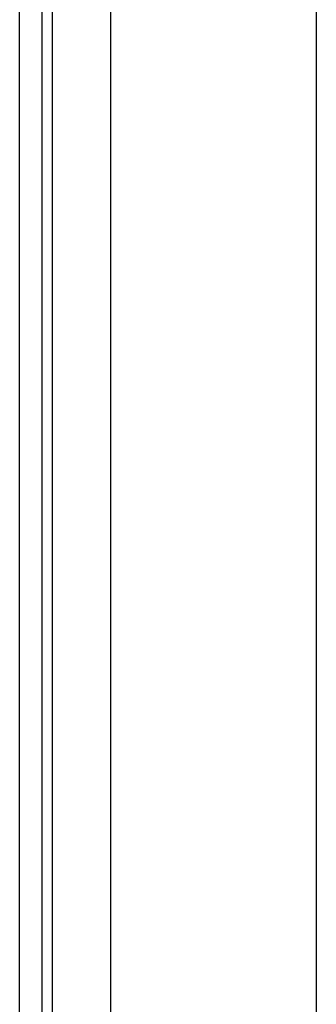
# Model space of a CAD drawing. Header units: inches. Extents: x 20 to 683, y 61 to 320.
# Tile 89 of 256: x 92.348 to 93.25, y 186.748 to 189.741. Entities that reach past the tile are written whole.
import ezdxf

# ---------------------------------------------------------------- set-up
doc = ezdxf.new("R2010")
doc.units = ezdxf.units.IN
doc.header["$MEASUREMENT"] = 0
doc.layers.add('Visible Edges(ANSI)', color=7, linetype='Continuous', lineweight=25)
doc.layers.add('Visible Tangent Edges(ANSI)', color=7, linetype='Continuous', lineweight=25)

msp = doc.modelspace()

# ---------------------------------------------------------------- linework, layer by layer
at = {"layer": 'Visible Edges(ANSI)'}
for p, q in [((92.3478, 183.9917), (92.3478, 207.5947)), ((92.4158, 183.9917), (92.4158, 207.5947)), ((92.6253, 184.7897), (92.6253, 206.9897)), ((93.2503, 206.9897), (93.2503, 184.7897))]:
    msp.add_line(p, q, dxfattribs=at)
at = {"layer": 'Visible Tangent Edges(ANSI)'}
msp.add_line((92.4468, 207.5947), (92.4468, 183.8747), dxfattribs=at)

doc.saveas('drawing.dxf')
